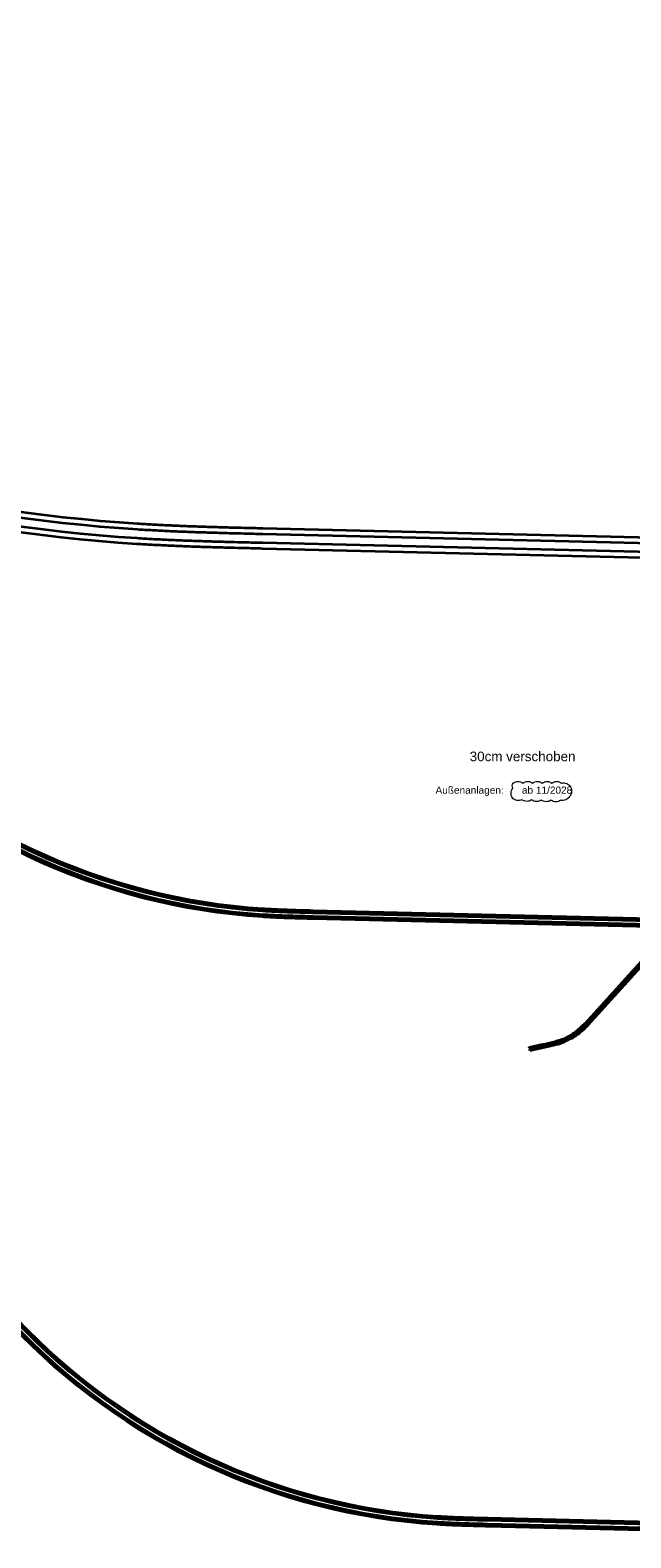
# Model space of a CAD drawing. Header units: metres. Extents: x -5203299 to 2078834, y 245743 to 5816291.
# Tile 8 of 256: x 365870 to 366248, y 5813837 to 5814786. Entities that reach past the tile are written whole.
import ezdxf

# ---------------------------------------------------------------- set-up
doc = ezdxf.new("R2010")
doc.units = ezdxf.units.M
doc.header["$LTSCALE"] = 0.5
for name, color, linetype, lineweight, true_color in [('70 -77 Revision- 2 Wolken', 7, 'Continuous', 18, 0x944cff), ('99.04_Gleisplanung VP 02_23-EB-1236L-A-FAHRKANTE', 150, 'Continuous', 35, 0x007fff), ('99.04_Gleisplanung VP 02_23-EB-1236R-A-FAHRKANTE', 150, 'Continuous', 35, 0x007fff), ('99.04_Gleisplanung VP 02_23-SB-460Y-003-LIN-SCHIENE', 150, 'Continuous', 50, 0x007fff)]:
    doc.layers.add(name, color=color, linetype=linetype, lineweight=lineweight, true_color=true_color)
doc.layers.add('Bemaßung', color=7, linetype='Continuous', lineweight=5)
doc.layers.add('Keine', color=7, linetype='Continuous', lineweight=9)
doc.styles.add('Arial', font='arial.ttf')

# ---------------------------------------------------------------- blocks, each defined once
blk = doc.blocks.new('_23-07-06_Massenplan_TB_Weiterführende Schule (3D)')
at = {"layer": '99.04_Gleisplanung VP 02_23-EB-1236L-A-FAHRKANTE', "flags": 128}
for points in [[(-243.4, 13.85), (-544.46, 21.05, -0.000153), (-549.07, 21.17), (-549.07, 21.17), (-549.07, 21.17, -0.000459), (-552.36, 21.25), (-552.36, 21.25), (-552.36, 21.25, -0.000766), (-556.54, 21.37), (-556.54, 21.37), (-556.54, 21.37), (-556.54, 21.37, -0.001072), (-560.28, 21.49), (-560.28, 21.49), (-560.28, 21.49), (-560.28, 21.49, -0.001378), (-564.36, 21.63), (-564.36, 21.63), (-564.36, 21.63), (-564.36, 21.63), (-564.36, 21.63, -0.001684), (-568.19, 21.8), (-568.19, 21.8), (-568.19, 21.8), (-568.19, 21.8, -0.00199), (-572.24, 22), (-572.24, 22, -0.002297), (-576.1, 22.23), (-576.1, 22.23, -0.18994), (-844.51, 148.11)], [(-243.37, 15.28), (-544.42, 22.49), (-544.42, 22.49, -0.000153), (-549.03, 22.6), (-549.03, 22.6), (-549.03, 22.6), (-549.03, 22.6, -0.000459), (-552.33, 22.68), (-552.33, 22.68), (-552.33, 22.68, -0.000766), (-556.5, 22.8), (-556.5, 22.8), (-556.5, 22.8), (-556.5, 22.8, -0.001072), (-560.23, 22.92), (-560.23, 22.92), (-560.23, 22.92), (-560.23, 22.92), (-560.23, 22.92, -0.001378), (-564.31, 23.07), (-564.31, 23.07, -0.001684), (-568.12, 23.23), (-568.12, 23.23), (-568.12, 23.23, -0.00199), (-572.16, 23.43), (-572.16, 23.43), (-572.16, 23.43), (-572.16, 23.43), (-572.16, 23.43, -0.002297), (-576.01, 23.66), (-576.01, 23.66), (-576.01, 23.66), (-576.01, 23.66), (-576.01, 23.66, -0.18994), (-843.47, 149.09)]]:
    blk.add_lwpolyline(points, format="xyb", dxfattribs=at)
at = {"layer": '99.04_Gleisplanung VP 02_23-EB-1236R-A-FAHRKANTE', "flags": 128}
for points in [[(-243.33, 18.93), (-544.41, 26.14), (-544.41, 26.14, -0.000154), (-549, 26.25), (-549, 26.25, -0.000461), (-552.28, 26.33), (-552.28, 26.33, -0.000769), (-556.43, 26.45), (-556.43, 26.45, -0.001077), (-560.14, 26.57), (-560.14, 26.57), (-560.14, 26.57, -0.001384), (-564.2, 26.72), (-564.2, 26.72), (-564.2, 26.72), (-564.2, 26.72), (-564.2, 26.72, -0.001692), (-568, 26.88), (-568, 26.88, -0.002), (-572.02, 27.08), (-572.02, 27.08), (-572.02, 27.08, -0.002307), (-575.85, 27.3), (-575.85, 27.3), (-575.85, 27.3), (-575.85, 27.3), (-575.85, 27.3, -0.189848), (-840.77, 151.55)], [(-243.36, 17.5), (-544.44, 24.7), (-544.44, 24.7, -0.000154), (-549.03, 24.82), (-549.03, 24.82), (-549.03, 24.82, -0.000461), (-552.31, 24.9), (-552.31, 24.9), (-552.31, 24.9, -0.000769), (-556.47, 25.02, -0.001077), (-560.19, 25.13), (-560.19, 25.13), (-560.19, 25.13), (-560.19, 25.13, -0.001384), (-564.26, 25.28), (-564.26, 25.28), (-564.26, 25.28), (-564.26, 25.28), (-564.26, 25.28, -0.001692), (-568.06, 25.44), (-568.06, 25.44), (-568.06, 25.44), (-568.06, 25.44), (-568.06, 25.44, -0.002), (-572.1, 25.65), (-572.1, 25.65), (-572.1, 25.65), (-572.1, 25.65), (-572.1, 25.65, -0.002307), (-575.94, 25.87), (-575.94, 25.87), (-575.94, 25.87), (-575.94, 25.87, -0.189848), (-841.81, 150.56)]]:
    blk.add_lwpolyline(points, format="xyb", dxfattribs=at)
at = {"layer": '99.04_Gleisplanung VP 02_23-SB-460Y-003-LIN-SCHIENE', "flags": 128}
for points in [[(-408.24, -60.23), (-408.24, -60.23, -0.000996), (-393.7, -57.02), (-393.7, -57.02, 0.090484), (-380.67, -51.57), (-380.21, -51.26), (-379.74, -50.95), (-379.28, -50.63), (-378.83, -50.3), (-378.38, -49.96), (-377.93, -49.62), (-377.93, -49.62, 0.042478), (-372.97, -45), (-372.97, -45), (-335.35, -3.53), (-335.35, -3.53, -0.001462), (-332.9, -0.85), (-332.9, -0.85, -0.049684), (-325.2, 5.94), (-325.2, 5.94, -0.035449), (-319.08, 9.8), (-319.08, 9.8, -0.059316), (-308.07, 14.1)], [(-407.92, -61.66), (-407.92, -61.66), (-407.92, -61.66), (-407.92, -61.66, 0.00097), (-392.98, -58.3), (-392.98, -58.3), (-392.98, -58.3), (-392.98, -58.3, 0.068516), (-382.6, -54.39), (-382.6, -54.39), (-382.1, -54.11), (-381.6, -53.83), (-381.11, -53.54), (-380.62, -53.24), (-380.14, -52.94), (-379.65, -52.62), (-379.18, -52.3), (-378.7, -51.98), (-378.23, -51.65), (-377.77, -51.31), (-377.31, -50.96), (-376.85, -50.6, 0.0315), (-373.08, -47.25, 0.011868), (-371.71, -45.79), (-334.31, -4.56)]]:
    blk.add_lwpolyline(points, format="xyb", dxfattribs=at)
blk = doc.blocks.new('_23-07-06_Massenplan_TB_Weiterführende Schule-2 (3D)')
at = {"layer": '99.04_Gleisplanung VP 02_23-EB-1236L-A-FAHRKANTE', "flags": 128}
for points in [[(-243.4, 13.85), (-544.46, 21.05, -0.000153), (-549.07, 21.17), (-549.07, 21.17), (-549.07, 21.17, -0.000459), (-552.36, 21.25), (-552.36, 21.25), (-552.36, 21.25, -0.000766), (-556.54, 21.37), (-556.54, 21.37), (-556.54, 21.37), (-556.54, 21.37, -0.001072), (-560.28, 21.49), (-560.28, 21.49), (-560.28, 21.49), (-560.28, 21.49, -0.001378), (-564.36, 21.63), (-564.36, 21.63), (-564.36, 21.63), (-564.36, 21.63), (-564.36, 21.63, -0.001684), (-568.19, 21.8), (-568.19, 21.8), (-568.19, 21.8), (-568.19, 21.8, -0.00199), (-572.24, 22), (-572.24, 22, -0.002297), (-576.1, 22.23), (-576.1, 22.23, -0.18994), (-844.51, 148.11)], [(-243.37, 15.28), (-544.42, 22.49), (-544.42, 22.49, -0.000153), (-549.03, 22.6), (-549.03, 22.6), (-549.03, 22.6), (-549.03, 22.6, -0.000459), (-552.33, 22.68), (-552.33, 22.68), (-552.33, 22.68, -0.000766), (-556.5, 22.8), (-556.5, 22.8), (-556.5, 22.8), (-556.5, 22.8, -0.001072), (-560.23, 22.92), (-560.23, 22.92), (-560.23, 22.92), (-560.23, 22.92), (-560.23, 22.92, -0.001378), (-564.31, 23.07), (-564.31, 23.07, -0.001684), (-568.12, 23.23), (-568.12, 23.23), (-568.12, 23.23, -0.00199), (-572.16, 23.43), (-572.16, 23.43), (-572.16, 23.43), (-572.16, 23.43), (-572.16, 23.43, -0.002297), (-576.01, 23.66), (-576.01, 23.66), (-576.01, 23.66), (-576.01, 23.66), (-576.01, 23.66, -0.18994), (-843.47, 149.09)]]:
    blk.add_lwpolyline(points, format="xyb", dxfattribs=at)
at = {"layer": '99.04_Gleisplanung VP 02_23-EB-1236R-A-FAHRKANTE', "flags": 128}
for points in [[(-243.33, 18.93), (-544.41, 26.14), (-544.41, 26.14, -0.000154), (-549, 26.25), (-549, 26.25, -0.000461), (-552.28, 26.33), (-552.28, 26.33, -0.000769), (-556.43, 26.45), (-556.43, 26.45, -0.001077), (-560.14, 26.57), (-560.14, 26.57), (-560.14, 26.57, -0.001384), (-564.2, 26.72), (-564.2, 26.72), (-564.2, 26.72), (-564.2, 26.72), (-564.2, 26.72, -0.001692), (-568, 26.88), (-568, 26.88, -0.002), (-572.02, 27.08), (-572.02, 27.08), (-572.02, 27.08, -0.002307), (-575.85, 27.3), (-575.85, 27.3), (-575.85, 27.3), (-575.85, 27.3), (-575.85, 27.3, -0.189848), (-840.77, 151.55)], [(-243.36, 17.5), (-544.44, 24.7), (-544.44, 24.7, -0.000154), (-549.03, 24.82), (-549.03, 24.82), (-549.03, 24.82, -0.000461), (-552.31, 24.9), (-552.31, 24.9), (-552.31, 24.9, -0.000769), (-556.47, 25.02, -0.001077), (-560.19, 25.13), (-560.19, 25.13), (-560.19, 25.13), (-560.19, 25.13, -0.001384), (-564.26, 25.28), (-564.26, 25.28), (-564.26, 25.28), (-564.26, 25.28), (-564.26, 25.28, -0.001692), (-568.06, 25.44), (-568.06, 25.44), (-568.06, 25.44), (-568.06, 25.44), (-568.06, 25.44, -0.002), (-572.1, 25.65), (-572.1, 25.65), (-572.1, 25.65), (-572.1, 25.65), (-572.1, 25.65, -0.002307), (-575.94, 25.87), (-575.94, 25.87), (-575.94, 25.87), (-575.94, 25.87, -0.189848), (-841.81, 150.56)]]:
    blk.add_lwpolyline(points, format="xyb", dxfattribs=at)
blk = doc.blocks.new('_23-07-06_Massenplan_TB_Weiterführende Schule-3 (3D)')
at = {"layer": '99.04_Gleisplanung VP 02_23-EB-1236L-A-FAHRKANTE', "flags": 128}
for points in [[(-243.4, 13.85), (-544.46, 21.05, -0.000153), (-549.07, 21.17), (-549.07, 21.17), (-549.07, 21.17, -0.000459), (-552.36, 21.25), (-552.36, 21.25), (-552.36, 21.25, -0.000766), (-556.54, 21.37), (-556.54, 21.37), (-556.54, 21.37), (-556.54, 21.37, -0.001072), (-560.28, 21.49), (-560.28, 21.49), (-560.28, 21.49), (-560.28, 21.49, -0.001378), (-564.36, 21.63), (-564.36, 21.63), (-564.36, 21.63), (-564.36, 21.63), (-564.36, 21.63, -0.001684), (-568.19, 21.8), (-568.19, 21.8), (-568.19, 21.8), (-568.19, 21.8, -0.00199), (-572.24, 22), (-572.24, 22, -0.002297), (-576.1, 22.23), (-576.1, 22.23, -0.18994), (-844.51, 148.11)], [(-243.37, 15.28), (-544.42, 22.49), (-544.42, 22.49, -0.000153), (-549.03, 22.6), (-549.03, 22.6), (-549.03, 22.6), (-549.03, 22.6, -0.000459), (-552.33, 22.68), (-552.33, 22.68), (-552.33, 22.68, -0.000766), (-556.5, 22.8), (-556.5, 22.8), (-556.5, 22.8), (-556.5, 22.8, -0.001072), (-560.23, 22.92), (-560.23, 22.92), (-560.23, 22.92), (-560.23, 22.92), (-560.23, 22.92, -0.001378), (-564.31, 23.07), (-564.31, 23.07, -0.001684), (-568.12, 23.23), (-568.12, 23.23), (-568.12, 23.23, -0.00199), (-572.16, 23.43), (-572.16, 23.43), (-572.16, 23.43), (-572.16, 23.43), (-572.16, 23.43, -0.002297), (-576.01, 23.66), (-576.01, 23.66), (-576.01, 23.66), (-576.01, 23.66), (-576.01, 23.66, -0.18994), (-843.47, 149.09)]]:
    blk.add_lwpolyline(points, format="xyb", dxfattribs=at)
at = {"layer": '99.04_Gleisplanung VP 02_23-EB-1236R-A-FAHRKANTE', "flags": 128}
for points in [[(-243.33, 18.93), (-544.41, 26.14), (-544.41, 26.14, -0.000154), (-549, 26.25), (-549, 26.25, -0.000461), (-552.28, 26.33), (-552.28, 26.33, -0.000769), (-556.43, 26.45), (-556.43, 26.45, -0.001077), (-560.14, 26.57), (-560.14, 26.57), (-560.14, 26.57, -0.001384), (-564.2, 26.72), (-564.2, 26.72), (-564.2, 26.72), (-564.2, 26.72), (-564.2, 26.72, -0.001692), (-568, 26.88), (-568, 26.88, -0.002), (-572.02, 27.08), (-572.02, 27.08), (-572.02, 27.08, -0.002307), (-575.85, 27.3), (-575.85, 27.3), (-575.85, 27.3), (-575.85, 27.3), (-575.85, 27.3, -0.189848), (-840.77, 151.55)], [(-243.36, 17.5), (-544.44, 24.7), (-544.44, 24.7, -0.000154), (-549.03, 24.82), (-549.03, 24.82), (-549.03, 24.82, -0.000461), (-552.31, 24.9), (-552.31, 24.9), (-552.31, 24.9, -0.000769), (-556.47, 25.02, -0.001077), (-560.19, 25.13), (-560.19, 25.13), (-560.19, 25.13), (-560.19, 25.13, -0.001384), (-564.26, 25.28), (-564.26, 25.28), (-564.26, 25.28), (-564.26, 25.28), (-564.26, 25.28, -0.001692), (-568.06, 25.44), (-568.06, 25.44), (-568.06, 25.44), (-568.06, 25.44), (-568.06, 25.44, -0.002), (-572.1, 25.65), (-572.1, 25.65), (-572.1, 25.65), (-572.1, 25.65), (-572.1, 25.65, -0.002307), (-575.94, 25.87), (-575.94, 25.87), (-575.94, 25.87), (-575.94, 25.87, -0.189848), (-841.81, 150.56)]]:
    blk.add_lwpolyline(points, format="xyb", dxfattribs=at)
blk = doc.blocks.new('Änderungswolke')
at = {"layer": '70 -77 Revision- 2 Wolken', "transparency": 33554687, "flags": 128}
blk.add_lwpolyline([(-0.0261, 0.0104, -0.162278), (-0.02, 0.0124, -0.162278), (-0.0139, 0.0104, -0.162278), (-0.0078, 0.0124, -0.162278), (-0.0017, 0.0104, -0.162278), (0.0044, 0.0124, -0.162278), (0.0105, 0.0104, -0.162278), (0.0166, 0.0124, -0.162278), (0.0227, 0.0104, -0.162278), (0.0288, 0.0124, -0.162278), (0.0349, 0.0104, -0.162278), (0.0413, 0.0099, -0.162278), (0.0461, 0.0056, -0.162278), (0.0475, -0.0006, -0.162278), (0.0449, -0.0065, -0.162278), (0.0401, -0.0107, -0.162278), (0.0337, -0.0112, -0.162278), (0.0275, -0.0132, -0.162278), (0.0215, -0.0111, -0.162278), (0.0154, -0.013, -0.162278), (0.0093, -0.0109, -0.162278), (0.0032, -0.0128, -0.162278), (-0.0029, -0.0107, -0.162278), (-0.009, -0.0126, -0.162278), (-0.0151, -0.0105, -0.162278), (-0.0215, -0.0113, -0.162278), (-0.0271, -0.0082, -0.162278), (-0.0288, -0.002, -0.162278), (-0.0264, 0.004, -0.162278), (-0.0273, 0.0072, -0.162278), (-0.0261, 0.0104)], format="xyb", close=True, dxfattribs=at)

msp = doc.modelspace()

# ---------------------------------------------------------------- block references
at = {"layer": '70 -77 Revision- 2 Wolken', "xscale": 500, "yscale": 500, "zscale": 500}
msp.add_blockref('Änderungswolke', (366187.42, 5814307.01), dxfattribs=at)
at = {"layer": 'Keine', "color": 1, "xscale": 2.5, "yscale": 2.5, "zscale": 2.5}
msp.add_blockref('_23-07-06_Massenplan_TB_Weiterführende Schule-3 (3D)', (367377.8, 5814407.22), dxfattribs=at)
at = {"layer": 'Keine', "color": 1}
for name, p in [('_23-07-06_Massenplan_TB_Weiterführende Schule (3D)', (366592.8, 5814205.71)), ('_23-07-06_Massenplan_TB_Weiterführende Schule-2 (3D)', (366702.72, 5813823.08))]:
    msp.add_blockref(name, p, dxfattribs=at)

# ---------------------------------------------------------------- texts
at = {"layer": 'Bemaßung', "color": 1, "true_color": 0xff0000, "insert": (366180.3, 5814332.06), "char_height": 6.0413, "attachment_point": 2, "line_spacing_factor": 0.970891, "style": 'Arial'}
msp.add_mtext('30cm verschoben', dxfattribs=at)
at = {"layer": 'Keine', "color": 7, "insert": (366125.49, 5814310.07), "char_height": 4.531, "attachment_point": 1, "line_spacing_factor": 1.456336, "style": 'Arial'}
msp.add_mtext('\\pxt1.379;Außenanlagen: ^Iab 11/2028', dxfattribs=at)

doc.saveas('drawing.dxf')
